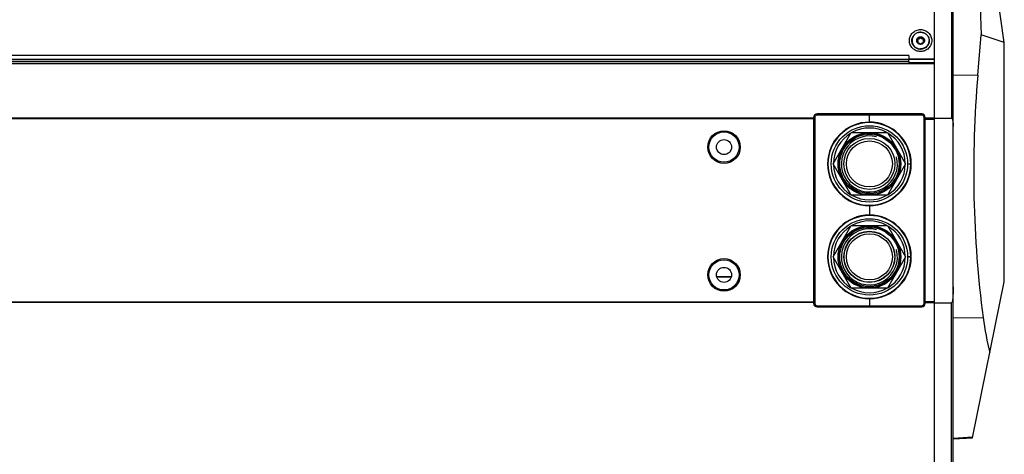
# Model space of a CAD drawing. Header units: millimetres. Extents: x -4202 to 34589, y -2795 to 14011.
# Tile 86 of 117: x -3388 to -3343, y 3203 to 3223. Entities that reach past the tile are written whole.
import ezdxf

# ---------------------------------------------------------------- set-up
doc = ezdxf.new("R2010")
doc.units = ezdxf.units.MM
doc.layers.add('02___PRT_ALL_AXES', color=7, linetype='Continuous')

msp = doc.modelspace()

# ---------------------------------------------------------------- linework, layer by layer
at = {"color": 7, "linetype": 'Continuous'}
for p, q in [((-3346.436, 3198.695), (-3346.436, 3247.66)), ((-3345.668, 3247.409), (-3345.668, 3218.083)), ((-3345.596, 3198.841), (-3345.596, 3247.498)), ((-3343.286, 3221.501), (-3345.596, 3237.938)), ((-3344.759, 3231.982), (-3344.324, 3221.855)), ((-3344.481, 3220.031), (-3344.324, 3221.855)), ((-3343.286, 3221.501), (-3344.324, 3221.855)), ((-3343.286, 3210.686), (-3343.286, 3221.501)), ((-3347.591, 3220.721), (-3500.97, 3220.721)), ((-3500.97, 3220.641), (-3347.591, 3220.641)), ((-3347.591, 3220.921), (-3495.326, 3220.921)), ((-3347.591, 3220.732), (-3495.326, 3220.732)), ((-3347.591, 3220.921), (-3347.591, 3220.767)), ((-3347.591, 3220.767), (-3347.591, 3220.746)), ((-3347.591, 3220.767), (-3346.436, 3220.767)), ((-3347.591, 3220.732), (-3347.591, 3220.746)), ((-3347.591, 3220.746), (-3346.436, 3220.746)), ((-3347.591, 3220.641), (-3347.591, 3220.732)), ((-3347.591, 3220.641), (-3347.591, 3220.549)), ((-3511.276, 3220.549), (-3346.436, 3220.549)), ((-3346.436, 3220.605), (-3347.591, 3220.584)), ((-3345.596, 3220.043), (-3344.481, 3220.031)), ((-3351.896, 3218.079), (-3511.276, 3218.079)), ((-3351.896, 3218.056), (-3511.276, 3218.056)), ((-3351.896, 3218.114), (-3351.896, 3209.714)), ((-3351.844, 3218.114), (-3351.896, 3218.114)), ((-3351.844, 3218.114), (-3351.844, 3209.714)), ((-3351.739, 3218.219), (-3351.739, 3218.272)), ((-3347.014, 3218.272), (-3351.739, 3218.272)), ((-3347.014, 3218.219), (-3351.739, 3218.219)), ((-3349.376, 3217.904), (-3349.376, 3218.272)), ((-3347.014, 3218.219), (-3347.014, 3218.272)), ((-3346.909, 3209.714), (-3346.909, 3218.114)), ((-3346.909, 3218.114), (-3346.856, 3218.114)), ((-3346.856, 3209.714), (-3346.856, 3218.114)), ((-3346.436, 3218.079), (-3346.856, 3218.079)), ((-3346.436, 3218.066), (-3346.856, 3218.066)), ((-3346.436, 3218.06), (-3346.856, 3218.06)), ((-3346.436, 3218.015), (-3346.856, 3218.011)), ((-3346.436, 3218.089), (-3345.668, 3218.083)), ((-3351.013, 3216.014), (-3350.195, 3217.432)), ((-3350.195, 3217.432), (-3348.558, 3217.432)), ((-3348.558, 3217.432), (-3347.739, 3216.014)), ((-3350.195, 3214.597), (-3351.013, 3216.014)), ((-3347.739, 3216.014), (-3348.558, 3214.597)), ((-3347.649, 3216.025), (-3347.486, 3216.025)), ((-3347.486, 3216.004), (-3347.649, 3216.004)), ((-3348.558, 3214.597), (-3350.195, 3214.597)), ((-3349.376, 3214.124), (-3349.376, 3213.705)), ((-3351.013, 3211.815), (-3350.195, 3213.232)), ((-3350.195, 3213.232), (-3348.558, 3213.232)), ((-3348.558, 3213.232), (-3347.739, 3211.815)), ((-3350.195, 3210.397), (-3351.013, 3211.815)), ((-3347.739, 3211.815), (-3348.558, 3210.397)), ((-3347.649, 3211.825), (-3347.486, 3211.825)), ((-3347.486, 3211.804), (-3347.649, 3211.804)), ((-3356.268, 3210.913), (-3355.609, 3210.913)), ((-3355.611, 3210.908), (-3356.267, 3210.908)), ((-3344.72, 3203.641), (-3343.286, 3210.686)), ((-3348.558, 3210.397), (-3350.195, 3210.397)), ((-3351.896, 3209.763), (-3511.276, 3209.763)), ((-3351.896, 3209.747), (-3511.276, 3209.747)), ((-3351.844, 3209.714), (-3351.896, 3209.714)), ((-3351.739, 3209.609), (-3351.739, 3209.557)), ((-3351.739, 3209.609), (-3347.014, 3209.609)), ((-3351.739, 3209.557), (-3347.014, 3209.557)), ((-3349.376, 3209.925), (-3349.376, 3209.557)), ((-3347.014, 3209.609), (-3347.014, 3209.557)), ((-3346.909, 3209.714), (-3346.856, 3209.714)), ((-3346.436, 3209.783), (-3346.856, 3209.787)), ((-3346.856, 3209.76), (-3346.436, 3209.759)), ((-3346.436, 3209.755), (-3346.856, 3209.755)), ((-3346.436, 3209.747), (-3346.856, 3209.747)), ((-3346.436, 3209.741), (-3345.668, 3209.745)), ((-3345.668, 3198.762), (-3345.668, 3209.745)), ((-3345.596, 3209.057), (-3344.241, 3209.078)), ((-3345.596, 3203.63), (-3344.712, 3203.676)), ((-3345.596, 3203.595), (-3344.72, 3203.641))]:
    msp.add_line(p, q, dxfattribs=at)
for centre, radius in [((-3349.376, 3216.014), 1.727), ((-3355.939, 3216.776), 0.735), ((-3355.939, 3216.776), 0.683), ((-3355.939, 3216.776), 0.341), ((-3349.376, 3216.014), 1.412), ((-3349.376, 3216.014), 1.391), ((-3349.376, 3216.014), 1.339), ((-3349.376, 3216.014), 1.155), ((-3349.376, 3216.014), 1.04), ((-3349.376, 3211.814), 1.727), ((-3349.376, 3211.815), 1.412), ((-3349.376, 3211.815), 1.391), ((-3349.376, 3211.815), 1.339), ((-3349.376, 3211.815), 1.155), ((-3349.376, 3211.815), 1.145), ((-3349.376, 3211.815), 1.04), ((-3355.939, 3211.001), 0.735), ((-3355.939, 3211.001), 0.683), ((-3355.939, 3211.001), 0.341)]:
    msp.add_circle(centre, radius, dxfattribs=at)
for centre, radius, start, end in [((-3347.066, 3221.565), 0.403, 88.1625, 91.8375), ((-3351.739, 3218.114), 0.158, 90, 180), ((-3351.739, 3218.114), 0.105, 90, 180), ((-3347.014, 3218.114), 0.158, 0, 90), ((-3347.014, 3218.114), 0.105, 0, 90), ((-3349.376, 3216.014), 1.89, 0.3183, 359.6817), ((-3349.376, 3216.014), 1.869, 0.3219, 359.6781), ((-3349.376, 3216.014), 1.622, 60.9067, 119.0933), ((-3349.376, 3216.014), 1.622, 120.904, 179.095), ((-3349.376, 3216.014), 1.622, 0.905, 59.096), ((-3349.376, 3216.014), 1.622, 180.905, 239.096), ((-3349.376, 3216.014), 1.622, 300.904, 359.095), ((-3349.376, 3216.014), 1.622, 240.9067, 299.0933), ((-3349.376, 3211.815), 1.89, 0.3183, 359.6817), ((-3349.376, 3211.815), 1.869, 0.3219, 359.6781), ((-3349.376, 3211.814), 1.622, 120.9119, 179.0873), ((-3349.376, 3211.814), 1.622, 60.9223, 119.0777), ((-3349.376, 3211.814), 1.622, 0.9127, 59.0881), ((-3349.376, 3211.814), 1.622, 180.8973, 239.1039), ((-3349.376, 3211.814), 1.622, 300.8961, 359.1027), ((-3349.376, 3211.814), 1.622, 240.8911, 299.1089), ((-3351.739, 3209.714), 0.158, 180, 270), ((-3351.739, 3209.714), 0.105, 180, 270), ((-3347.014, 3209.714), 0.158, 270, 0), ((-3347.014, 3209.714), 0.105, 270, 0)]:
    msp.add_arc(centre, radius, start, end, dxfattribs=at)
at = {"color": 2, "linetype": 'Continuous'}
for centre in [(-3349.376, 3216.014), (-3349.376, 3211.815)]:
    msp.add_arc(centre, 1.266, 75, 15, dxfattribs=at)
at = {"color": 7, "linetype": 'Continuous'}
for centre, major_axis, start_param, end_param in [((-3335.762, 3215.653), (0, -21.497), -1.775884, -1.259962), ((-3341.239, 3211.406), (0, -7.612), -1.259962, -1.028169)]:
    msp.add_ellipse(centre, major_axis=major_axis, ratio=0.414311, start_param=start_param, end_param=end_param, dxfattribs=at)
for points, knots in [([(-3347.066, 3221.094), (-3347.132, 3221.094), (-3347.265, 3221.12), (-3347.433, 3221.23), (-3347.546, 3221.395), (-3347.586, 3221.59), (-3347.546, 3221.785), (-3347.433, 3221.951), (-3347.265, 3222.061), (-3347.132, 3222.086), (-3347.066, 3222.086)], [0, 0, 0, 0, 0.126169, 0.251656, 0.376173, 0.5, 0.623827, 0.748344, 0.873831, 1, 1, 1, 1]), ([(-3347.066, 3221.194), (-3347.117, 3221.194), (-3347.219, 3221.214), (-3347.35, 3221.298), (-3347.438, 3221.424), (-3347.471, 3221.574), (-3347.443, 3221.726), (-3347.359, 3221.855), (-3347.231, 3221.943), (-3347.13, 3221.966), (-3347.079, 3221.968)], [0, 0, 0, 0, 0.126184, 0.251699, 0.376254, 0.500109, 0.623932, 0.748411, 0.873849, 1, 1, 1, 1]), ([(-3347.066, 3222.086), (-3347, 3222.086), (-3346.868, 3222.061), (-3346.7, 3221.951), (-3346.586, 3221.785), (-3346.547, 3221.59), (-3346.586, 3221.395), (-3346.7, 3221.23), (-3346.868, 3221.12), (-3347, 3221.094), (-3347.066, 3221.094)], [0, 0, 0, 0, 0.126169, 0.251656, 0.376173, 0.5, 0.623827, 0.748344, 0.873831, 1, 1, 1, 1]), ([(-3347.053, 3221.968), (-3347.003, 3221.966), (-3346.901, 3221.943), (-3346.773, 3221.855), (-3346.689, 3221.726), (-3346.661, 3221.574), (-3346.694, 3221.424), (-3346.783, 3221.298), (-3346.913, 3221.214), (-3347.015, 3221.194), (-3347.066, 3221.194)], [0, 0, 0, 0, 0.126151, 0.251589, 0.376068, 0.499891, 0.623746, 0.748301, 0.873816, 1, 1, 1, 1]), ([(-3345.668, 3218.083), (-3345.653, 3218.083), (-3345.634, 3218.046), (-3345.618, 3217.99), (-3345.605, 3217.91), (-3345.598, 3217.815), (-3345.596, 3217.752), (-3345.596, 3217.72)], [0, 0, 0, 0, 0.120418, 0.245961, 0.497212, 0.748594, 1, 1, 1, 1]), ([(-3345.596, 3210.462), (-3345.596, 3210.401), (-3345.597, 3210.31), (-3345.599, 3210.188), (-3345.603, 3210.097), (-3345.608, 3210.005), (-3345.615, 3209.929), (-3345.622, 3209.869), (-3345.631, 3209.823), (-3345.641, 3209.784), (-3345.654, 3209.745), (-3345.668, 3209.745)], [0, 0, 0, 0, 0.250924, 0.376387, 0.501849, 0.627307, 0.75276, 0.815485, 0.878198, 0.940872, 1, 1, 1, 1])]:
    msp.add_open_spline(points, degree=3, knots=knots, dxfattribs=at)
at = {"layer": '02___PRT_ALL_AXES', "color": 7, "linetype": 'Continuous'}
for p, q in [((-3347.212, 3221.544), (-3347.212, 3221.516)), ((-3347.193, 3221.584), (-3347.193, 3221.557)), ((-3347.178, 3221.689), (-3347.178, 3221.662)), ((-3347.1, 3221.733), (-3347.1, 3221.706)), ((-3347.032, 3221.733), (-3347.032, 3221.706)), ((-3346.954, 3221.689), (-3346.954, 3221.662)), ((-3346.939, 3221.584), (-3346.939, 3221.557)), ((-3346.92, 3221.544), (-3346.92, 3221.516))]:
    msp.add_line(p, q, dxfattribs=at)
for centre, radius, start, end in [((-3347.082, 3221.59), 0.368, 180.0002, 181.4673), ((-3347.252, 3221.558), 0.0593, 348.0211, 359.981), ((-3347.16, 3221.719), 0.062, 287.8854, 311.1135), ((-3346.972, 3221.719), 0.062, 228.8865, 252.1146), ((-3346.88, 3221.558), 0.0593, 180.019, 191.9789), ((-3347.051, 3221.59), 0.368, 358.5327, 359.9998)]:
    msp.add_arc(centre, radius, start, end, dxfattribs=at)
for points, knots in [([(-3347.066, 3221.966), (-3347.091, 3221.966), (-3347.141, 3221.961), (-3347.214, 3221.939), (-3347.28, 3221.904), (-3347.339, 3221.858), (-3347.387, 3221.8), (-3347.422, 3221.735), (-3347.444, 3221.664), (-3347.449, 3221.615), (-3347.449, 3221.59)], [0, 0, 0, 0, 0.126244, 0.252292, 0.377998, 0.503248, 0.628004, 0.752301, 0.876246, 1, 1, 1, 1]), ([(-3347.066, 3221.966), (-3347.041, 3221.966), (-3346.991, 3221.961), (-3346.919, 3221.939), (-3346.852, 3221.904), (-3346.794, 3221.858), (-3346.746, 3221.8), (-3346.71, 3221.735), (-3346.688, 3221.664), (-3346.683, 3221.615), (-3346.683, 3221.59)], [0, 0, 0, 0, 0.126244, 0.252292, 0.377998, 0.503248, 0.628004, 0.752301, 0.876246, 1, 1, 1, 1]), ([(-3347.449, 3221.581), (-3347.449, 3221.556), (-3347.444, 3221.507), (-3347.422, 3221.436), (-3347.387, 3221.371), (-3347.339, 3221.313), (-3347.28, 3221.266), (-3347.214, 3221.231), (-3347.141, 3221.21), (-3347.091, 3221.205), (-3347.066, 3221.205)], [0, 0, 0, 0, 0.123754, 0.247699, 0.371996, 0.496752, 0.622002, 0.747708, 0.873756, 1, 1, 1, 1]), ([(-3347.449, 3221.581), (-3347.449, 3221.557), (-3347.443, 3221.508), (-3347.42, 3221.439), (-3347.383, 3221.375), (-3347.335, 3221.32), (-3347.277, 3221.274), (-3347.211, 3221.24), (-3347.14, 3221.219), (-3347.091, 3221.215), (-3347.066, 3221.215)], [0, 0, 0, 0, 0.123747, 0.247701, 0.372014, 0.496784, 0.622041, 0.747743, 0.873776, 1, 1, 1, 1]), ([(-3347.218, 3221.504), (-3347.226, 3221.517), (-3347.238, 3221.545), (-3347.244, 3221.59), (-3347.238, 3221.635), (-3347.226, 3221.663), (-3347.218, 3221.676)], [0, 0, 0, 0, 0.250342, 0.5, 0.749658, 1, 1, 1, 1]), ([(-3347.223, 3221.659), (-3347.223, 3221.662), (-3347.222, 3221.668), (-3347.22, 3221.674), (-3347.218, 3221.676)], [0, 0, 0, 0, 0.501933, 1, 1, 1, 1]), ([(-3347.212, 3221.631), (-3347.216, 3221.635), (-3347.221, 3221.644), (-3347.223, 3221.654), (-3347.223, 3221.659)], [0, 0, 0, 0, 0.492901, 1, 1, 1, 1]), ([(-3347.223, 3221.521), (-3347.223, 3221.525), (-3347.221, 3221.534), (-3347.215, 3221.541), (-3347.212, 3221.544)], [0, 0, 0, 0, 0.513081, 1, 1, 1, 1]), ([(-3347.218, 3221.504), (-3347.219, 3221.505), (-3347.222, 3221.511), (-3347.223, 3221.516), (-3347.223, 3221.521)], [0, 0, 0, 0, 0.258368, 1, 1, 1, 1]), ([(-3347.221, 3221.645), (-3347.219, 3221.649), (-3347.214, 3221.656), (-3347.203, 3221.663), (-3347.19, 3221.666), (-3347.182, 3221.664), (-3347.178, 3221.662)], [0, 0, 0, 0, 0.25928, 0.511176, 0.756981, 1, 1, 1, 1]), ([(-3347.218, 3221.676), (-3347.211, 3221.689), (-3347.192, 3221.714), (-3347.155, 3221.741), (-3347.112, 3221.759), (-3347.081, 3221.762), (-3347.066, 3221.762)], [0, 0, 0, 0, 0.248304, 0.497897, 0.748616, 1, 1, 1, 1]), ([(-3347.218, 3221.676), (-3347.216, 3221.68), (-3347.211, 3221.686), (-3347.201, 3221.691), (-3347.189, 3221.693), (-3347.181, 3221.691), (-3347.178, 3221.689)], [0, 0, 0, 0, 0.258289, 0.509721, 0.756017, 1, 1, 1, 1]), ([(-3347.212, 3221.631), (-3347.206, 3221.625), (-3347.197, 3221.611), (-3347.193, 3221.593), (-3347.193, 3221.584)], [0, 0, 0, 0, 0.493529, 1, 1, 1, 1]), ([(-3347.193, 3221.584), (-3347.193, 3221.576), (-3347.196, 3221.561), (-3347.206, 3221.548), (-3347.212, 3221.544)], [0, 0, 0, 0, 0.52499, 1, 1, 1, 1]), ([(-3347.194, 3221.545), (-3347.195, 3221.539), (-3347.2, 3221.528), (-3347.208, 3221.52), (-3347.212, 3221.516)], [0, 0, 0, 0, 0.516824, 1, 1, 1, 1]), ([(-3347.1, 3221.733), (-3347.102, 3221.725), (-3347.109, 3221.709), (-3347.125, 3221.693), (-3347.141, 3221.687), (-3347.158, 3221.684), (-3347.17, 3221.686), (-3347.178, 3221.689)], [0, 0, 0, 0, 0.251577, 0.508548, 0.63633, 0.76068, 1, 1, 1, 1]), ([(-3347.141, 3221.66), (-3347.147, 3221.658), (-3347.16, 3221.657), (-3347.172, 3221.66), (-3347.178, 3221.662)], [0, 0, 0, 0, 0.507631, 1, 1, 1, 1]), ([(-3347.1, 3221.706), (-3347.102, 3221.7), (-3347.106, 3221.687), (-3347.114, 3221.677), (-3347.119, 3221.672)], [0, 0, 0, 0, 0.494768, 1, 1, 1, 1]), ([(-3347.1, 3221.733), (-3347.1, 3221.737), (-3347.097, 3221.745), (-3347.089, 3221.754), (-3347.079, 3221.761), (-3347.07, 3221.762), (-3347.066, 3221.762)], [0, 0, 0, 0, 0.245793, 0.494762, 0.746521, 1, 1, 1, 1]), ([(-3347.1, 3221.706), (-3347.1, 3221.71), (-3347.097, 3221.718), (-3347.089, 3221.727), (-3347.079, 3221.734), (-3347.07, 3221.735), (-3347.066, 3221.735)], [0, 0, 0, 0, 0.245793, 0.494762, 0.746521, 1, 1, 1, 1]), ([(-3347.066, 3221.762), (-3347.051, 3221.762), (-3347.02, 3221.759), (-3346.977, 3221.741), (-3346.94, 3221.714), (-3346.922, 3221.689), (-3346.914, 3221.676)], [0, 0, 0, 0, 0.251384, 0.502103, 0.751696, 1, 1, 1, 1]), ([(-3347.066, 3221.762), (-3347.062, 3221.762), (-3347.054, 3221.761), (-3347.043, 3221.754), (-3347.036, 3221.745), (-3347.033, 3221.737), (-3347.032, 3221.733)], [0, 0, 0, 0, 0.253494, 0.505249, 0.754206, 1, 1, 1, 1]), ([(-3347.066, 3221.735), (-3347.062, 3221.735), (-3347.054, 3221.734), (-3347.043, 3221.727), (-3347.036, 3221.718), (-3347.033, 3221.71), (-3347.032, 3221.706)], [0, 0, 0, 0, 0.253494, 0.505249, 0.754206, 1, 1, 1, 1]), ([(-3346.683, 3221.581), (-3346.683, 3221.556), (-3346.688, 3221.507), (-3346.71, 3221.436), (-3346.746, 3221.371), (-3346.794, 3221.313), (-3346.852, 3221.266), (-3346.919, 3221.231), (-3346.991, 3221.21), (-3347.041, 3221.205), (-3347.066, 3221.205)], [0, 0, 0, 0, 0.123754, 0.247699, 0.371996, 0.496752, 0.622002, 0.747708, 0.873756, 1, 1, 1, 1]), ([(-3346.683, 3221.581), (-3346.684, 3221.557), (-3346.69, 3221.508), (-3346.713, 3221.439), (-3346.749, 3221.375), (-3346.797, 3221.32), (-3346.855, 3221.274), (-3346.921, 3221.24), (-3346.992, 3221.219), (-3347.042, 3221.215), (-3347.066, 3221.215)], [0, 0, 0, 0, 0.123747, 0.247701, 0.372014, 0.496784, 0.622041, 0.747743, 0.873776, 1, 1, 1, 1]), ([(-3346.954, 3221.689), (-3346.962, 3221.686), (-3346.975, 3221.684), (-3346.991, 3221.687), (-3347.007, 3221.693), (-3347.023, 3221.709), (-3347.03, 3221.725), (-3347.032, 3221.733)], [0, 0, 0, 0, 0.239358, 0.363733, 0.491532, 0.748463, 1, 1, 1, 1]), ([(-3347.013, 3221.672), (-3347.018, 3221.677), (-3347.026, 3221.687), (-3347.031, 3221.7), (-3347.032, 3221.706)], [0, 0, 0, 0, 0.505232, 1, 1, 1, 1]), ([(-3346.954, 3221.662), (-3346.96, 3221.66), (-3346.972, 3221.657), (-3346.985, 3221.658), (-3346.991, 3221.66)], [0, 0, 0, 0, 0.492369, 1, 1, 1, 1]), ([(-3346.954, 3221.689), (-3346.951, 3221.691), (-3346.943, 3221.693), (-3346.932, 3221.691), (-3346.921, 3221.686), (-3346.916, 3221.68), (-3346.914, 3221.676)], [0, 0, 0, 0, 0.243983, 0.49029, 0.741726, 1, 1, 1, 1]), ([(-3346.954, 3221.662), (-3346.951, 3221.664), (-3346.942, 3221.666), (-3346.93, 3221.663), (-3346.918, 3221.656), (-3346.913, 3221.649), (-3346.912, 3221.645)], [0, 0, 0, 0, 0.243019, 0.488824, 0.740721, 1, 1, 1, 1]), ([(-3346.939, 3221.584), (-3346.939, 3221.593), (-3346.936, 3221.611), (-3346.926, 3221.625), (-3346.92, 3221.631)], [0, 0, 0, 0, 0.506471, 1, 1, 1, 1]), ([(-3346.92, 3221.544), (-3346.926, 3221.548), (-3346.936, 3221.561), (-3346.939, 3221.576), (-3346.939, 3221.584)], [0, 0, 0, 0, 0.475009, 1, 1, 1, 1]), ([(-3346.92, 3221.516), (-3346.925, 3221.52), (-3346.933, 3221.528), (-3346.937, 3221.539), (-3346.938, 3221.545)], [0, 0, 0, 0, 0.483176, 1, 1, 1, 1]), ([(-3346.909, 3221.659), (-3346.909, 3221.654), (-3346.911, 3221.644), (-3346.917, 3221.635), (-3346.92, 3221.631)], [0, 0, 0, 0, 0.507091, 1, 1, 1, 1]), ([(-3346.92, 3221.544), (-3346.917, 3221.541), (-3346.911, 3221.534), (-3346.909, 3221.525), (-3346.909, 3221.521)], [0, 0, 0, 0, 0.486912, 1, 1, 1, 1]), ([(-3346.914, 3221.676), (-3346.912, 3221.674), (-3346.91, 3221.668), (-3346.909, 3221.662), (-3346.909, 3221.659)], [0, 0, 0, 0, 0.498079, 1, 1, 1, 1]), ([(-3346.914, 3221.676), (-3346.906, 3221.663), (-3346.894, 3221.635), (-3346.888, 3221.59), (-3346.894, 3221.545), (-3346.906, 3221.517), (-3346.914, 3221.504)], [0, 0, 0, 0, 0.250342, 0.5, 0.749658, 1, 1, 1, 1]), ([(-3346.909, 3221.521), (-3346.909, 3221.519), (-3346.91, 3221.513), (-3346.912, 3221.508), (-3346.914, 3221.504)], [0, 0, 0, 0, 0.242945, 1, 1, 1, 1]), ([(-3347.22, 3221.507), (-3347.22, 3221.508), (-3347.217, 3221.511), (-3347.215, 3221.515), (-3347.212, 3221.516)], [0, 0, 0, 0, 0.253931, 1, 1, 1, 1]), ([(-3347.178, 3221.486), (-3347.185, 3221.484), (-3347.202, 3221.486), (-3347.214, 3221.497), (-3347.218, 3221.504)], [0, 0, 0, 0, 0.482311, 1, 1, 1, 1]), ([(-3347.066, 3221.418), (-3347.081, 3221.418), (-3347.112, 3221.422), (-3347.155, 3221.439), (-3347.192, 3221.467), (-3347.211, 3221.491), (-3347.218, 3221.504)], [0, 0, 0, 0, 0.251384, 0.502103, 0.751696, 1, 1, 1, 1]), ([(-3347.178, 3221.486), (-3347.17, 3221.487), (-3347.153, 3221.487), (-3347.129, 3221.478), (-3347.11, 3221.463), (-3347.102, 3221.449), (-3347.1, 3221.442)], [0, 0, 0, 0, 0.247803, 0.516743, 0.774781, 1, 1, 1, 1]), ([(-3347.066, 3221.418), (-3347.07, 3221.418), (-3347.078, 3221.419), (-3347.089, 3221.424), (-3347.096, 3221.432), (-3347.1, 3221.438), (-3347.1, 3221.442)], [0, 0, 0, 0, 0.273813, 0.534917, 0.776729, 1, 1, 1, 1]), ([(-3346.914, 3221.504), (-3346.922, 3221.491), (-3346.94, 3221.467), (-3346.977, 3221.439), (-3347.02, 3221.422), (-3347.051, 3221.418), (-3347.066, 3221.418)], [0, 0, 0, 0, 0.248304, 0.497897, 0.748616, 1, 1, 1, 1]), ([(-3347.032, 3221.442), (-3347.033, 3221.438), (-3347.036, 3221.432), (-3347.044, 3221.424), (-3347.054, 3221.419), (-3347.062, 3221.418), (-3347.066, 3221.418)], [0, 0, 0, 0, 0.223271, 0.465093, 0.726203, 1, 1, 1, 1]), ([(-3347.032, 3221.442), (-3347.03, 3221.449), (-3347.022, 3221.463), (-3347.003, 3221.478), (-3346.979, 3221.487), (-3346.962, 3221.487), (-3346.954, 3221.486)], [0, 0, 0, 0, 0.225255, 0.483341, 0.752237, 1, 1, 1, 1]), ([(-3346.914, 3221.504), (-3346.918, 3221.497), (-3346.931, 3221.486), (-3346.947, 3221.484), (-3346.954, 3221.486)], [0, 0, 0, 0, 0.5177, 1, 1, 1, 1]), ([(-3346.92, 3221.516), (-3346.919, 3221.516), (-3346.916, 3221.513), (-3346.914, 3221.51), (-3346.912, 3221.507)], [0, 0, 0, 0, 0.248026, 1, 1, 1, 1])]:
    msp.add_open_spline(points, degree=3, knots=knots, dxfattribs=at)

doc.saveas('drawing.dxf')
